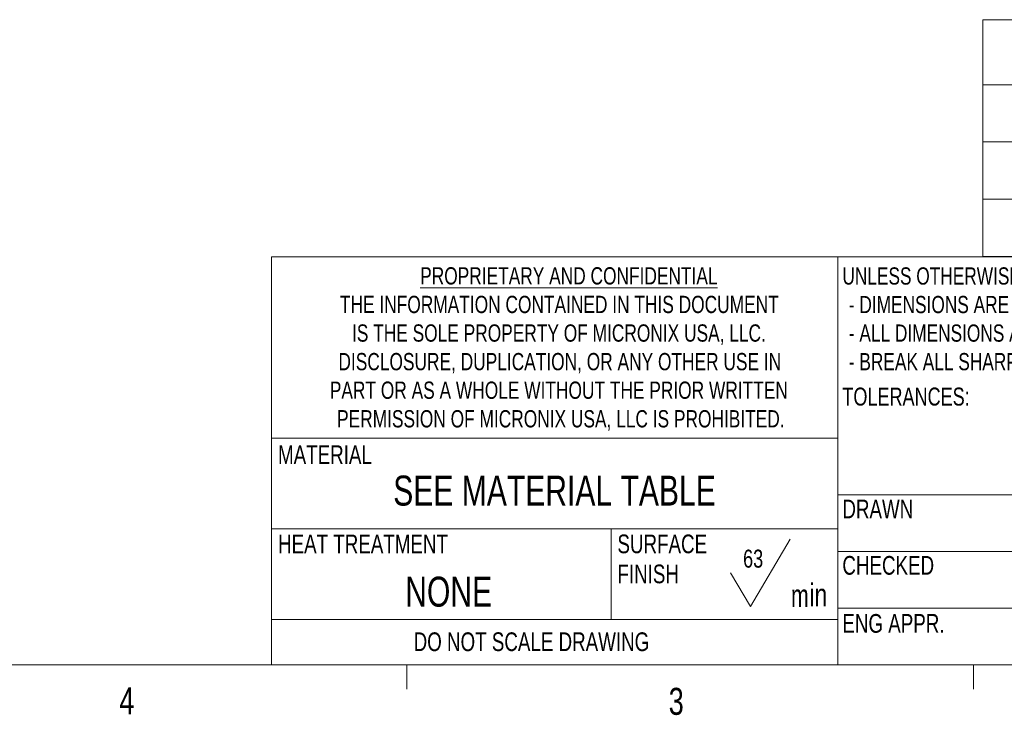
# Model space of a CAD drawing. Header units: inches. Extents: x 0.6 to 22.1, y 0.3 to 14.5.
# Tile 3 of 6: x 12.2 to 16.7, y 0.3 to 3.5. Entities that reach past the tile are written whole.
import ezdxf

# ---------------------------------------------------------------- set-up
doc = ezdxf.new("R2010")
doc.units = ezdxf.units.IN
doc.header["$LTSCALE"] = 1.333333
doc.header["$MEASUREMENT"] = 0
doc.styles.add('SLDTEXTSTYLE0', font='TXT', dxfattribs={"width": 0.75})
doc.styles.add('SLDTEXTSTYLE1', font='TXT', dxfattribs={"width": 0.7})

# ---------------------------------------------------------------- blocks, each defined once
blk = doc.blocks.new('SW_NOTE_0')
at = {"color": 0, "linetype": 'Continuous', "lineweight": 0}
for q in [(0.2182, 0.156), (-0.0579, 0)]:
    blk.add_line((0.0341, -0.156), q, dxfattribs=at)
at = {"color": 0, "linetype": 'Continuous', "lineweight": 0, "attachment_point": 1}
for s, insert, char_height, style in [('63', (0, 0.1074), 0.08333, 'SLDTEXTSTYLE0'), ('in', (0.3078, -0.0498), 0.10499, 'SLDTEXTSTYLE0'), ('m', (0.2221, -0.0533), 0.105, 'SLDTEXTSTYLE1')]:
    blk.add_mtext(s, dxfattribs=dict(at, insert=insert, char_height=char_height, style=style))
blk = doc.blocks.new('SW_NOTE_3')
at = {"color": 0, "linetype": 'Continuous', "lineweight": 0, "char_height": 0.07979, "attachment_point": 1, "style": 'SLDTEXTSTYLE0'}
for s, insert in [('UNLESS OTHERWISE SPECIFIED:', (0, 0.1029)), ('- DIMENSIONS ARE IN', (0.0299, -0.0294)), ('INCHES', (1.0969, -0.0294)), ('[millimeters]', (1.4913, -0.0294)), ('- ALL DIMENSIONS APPLY TO FINISHED PART', (0.0299, -0.1617)), ('- BREAK ALL SHARP EDGES 0.002-0.006 in', (0.0299, -0.294))]:
    blk.add_mtext(s, dxfattribs=dict(at, insert=insert))
blk = doc.blocks.new('SW_NOTE_6')
at = {"color": 0, "linetype": 'Continuous', "lineweight": 0, "char_height": 0.08667, "attachment_point": 1, "style": 'SLDTEXTSTYLE0'}
for s, insert in [('SURFACE', (0, 0.1117)), ('FINISH', (0, -0.0274))]:
    blk.add_mtext(s, dxfattribs=dict(at, insert=insert))
blk = doc.blocks.new('SW_NOTE_7')
at = {"color": 0, "linetype": 'Continuous', "lineweight": 0, "char_height": 0.08, "attachment_point": 2, "style": 'SLDTEXTSTYLE0'}
for s, insert in [('\\LPROPRIETARY AND CONFIDENTIAL', (0.9025, 0.1031)), ('THE INFORMATION CONTAINED IN THIS DOCUMENT', (0.8584, -0.0294)), ('IS THE SOLE PROPERTY OF MICRONIX USA, LLC.', (0.8565, -0.1619)), ('DISCLOSURE, DUPLICATION, OR ANY OTHER USE IN', (0.8605, -0.2944)), ('PART OR AS A WHOLE WITHOUT THE PRIOR WRITTEN', (0.8561, -0.4268)), ('PERMISSION OF MICRONIX USA, LLC IS PROHIBITED.', (0.8653, -0.5593))]:
    blk.add_mtext(s, dxfattribs=dict(at, insert=insert))
blk = doc.blocks.new('SW_TABLEANNOTATION_0')
at = {"color": 0, "linetype": 'Continuous', "lineweight": 0}
for p, q in [((0, 0), (0, -1.0971)), ((5.208, 0), (0, 0)), ((0, -0.3024), (5.208, -0.3024)), ((0, -0.5664), (5.208, -0.5664)), ((0, -0.8317), (5.208, -0.8317)), ((0, -1.0971), (5.208, -1.0971))]:
    blk.add_line(p, q, dxfattribs=at)

msp = doc.modelspace()

# ---------------------------------------------------------------- linework, layer by layer
at = {"color": 7, "linetype": 'Continuous', "lineweight": 0}
for p, q in [((15.955737, 2.412528), (13.331065, 2.412528)), ((13.331065, 2.412528), (13.331065, 0.522764)), ((15.955737, 2.412528), (18.160461, 2.412528)), ((15.955737, 0.522764), (15.955737, 2.412528)), ((15.955737, 1.572633), (13.331065, 1.572633)), ((18.160461, 1.310166), (15.955737, 1.310166)), ((13.331065, 1.152685), (15.955737, 1.152685)), ((14.905868, 1.152685), (14.905868, 0.732738)), ((18.160461, 1.047699), (15.955737, 1.047699)), ((15.955737, 0.785231), (18.160461, 0.785231)), ((13.331065, 0.732738), (15.955737, 0.732738)), ((21.835002, 0.522764), (0.835002, 0.522764)), ((13.331065, 0.522764), (15.955737, 0.522764)), ((13.958362, 0.522764), (13.958362, 0.409699)), ((18.160461, 0.522764), (15.955737, 0.522764)), ((16.583034, 0.522764), (16.583034, 0.409699))]:
    msp.add_line(p, q, dxfattribs=at)

# ---------------------------------------------------------------- block references
for name, p in [('SW_TABLEANNOTATION_0', (16.626569, 3.511691)), ('SW_NOTE_7', (13.806736, 2.26161)), ('SW_NOTE_3', (15.976209, 2.261039)), ('SW_NOTE_6', (14.934187, 1.01424)), ('SW_NOTE_0', (15.516306, 0.948548))]:
    msp.add_blockref(name, p, dxfattribs=at)

# ---------------------------------------------------------------- texts
at = {"color": 7, "linetype": 'Continuous', "lineweight": 0, "style": 'SLDTEXTSTYLE0'}
for s, insert, char_height, attachment_point in [('TOLERANCES:', (15.976209, 1.806907), 0.08333333, 1), ('MATERIAL', (13.362051, 1.539247), 0.0866667, 1), ('SEE MATERIAL TABLE', (14.642674, 1.399031), 0.13888889, 2), ('DRAWN', (15.976209, 1.287605), 0.0866667, 1), ('HEAT TREATMENT', (13.362051, 1.125959), 0.08666667, 1), ('CHECKED', (15.976209, 1.026544), 0.0866667, 1), ('NONE', (14.152457, 0.930687), 0.1388889, 2), ('ENG APPR.', (15.976209, 0.757512), 0.0866667, 1), ('DO NOT SCALE DRAWING', (13.990218, 0.672568), 0.08666667, 1), ('4', (12.626833, 0.418298), 0.125, 1), ('3', (15.171694, 0.415492), 0.125, 1)]:
    msp.add_mtext(s, dxfattribs=dict(at, insert=insert, char_height=char_height, attachment_point=attachment_point))

doc.saveas('drawing.dxf')
